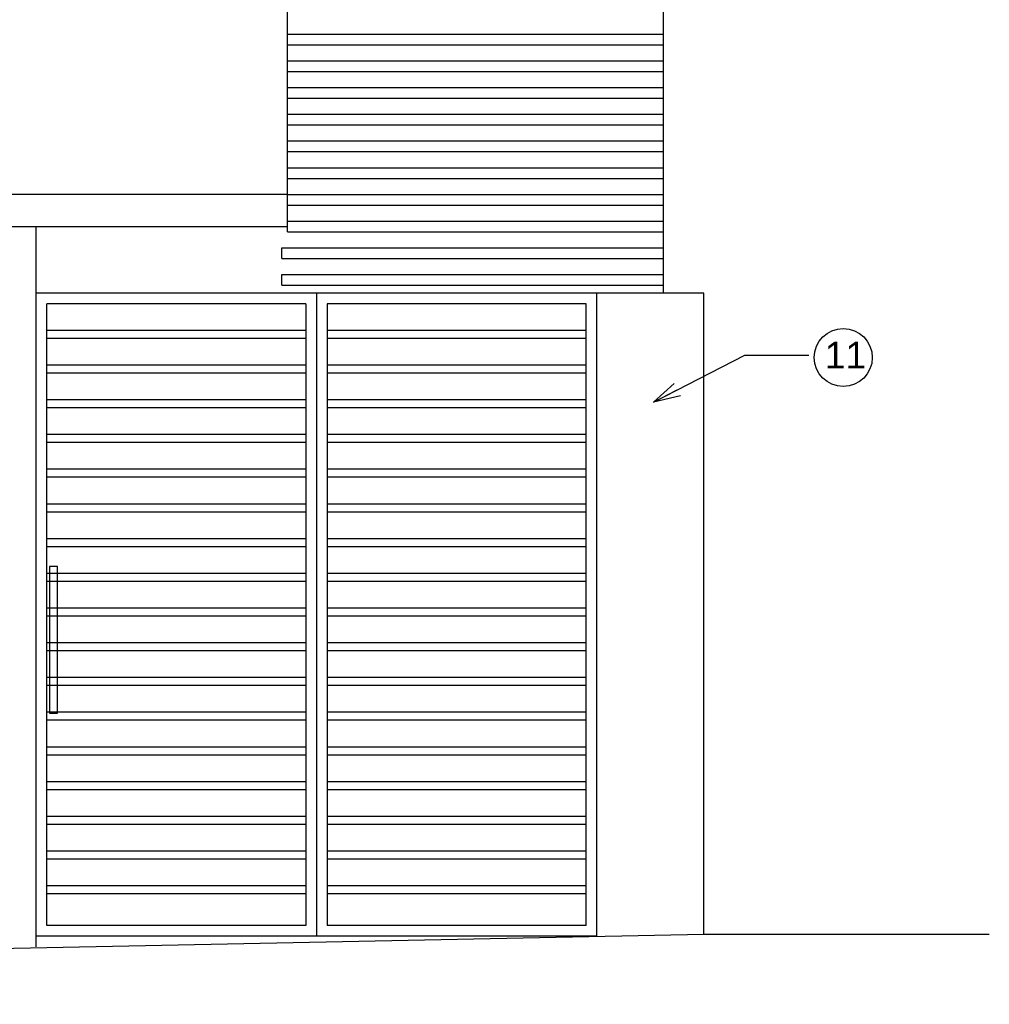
# Model space of a CAD drawing. Header units: inches. Extents: x 276 to 434, y 139 to 224.
# Tile 8 of 48: x 335.38 to 339.01, y 144.66 to 148.35. Entities that reach past the tile are written whole.
import ezdxf

# ---------------------------------------------------------------- set-up
doc = ezdxf.new("R2010")
doc.units = ezdxf.units.IN
doc.header["$MEASUREMENT"] = 0
for name, color, linetype in [('TJ-ESQUADRIA2', 2, 'Continuous'), ('TJ-FACHADA0', 8, 'Continuous'), ('TJ-FACHADA1', 1, 'Continuous'), ('TJ-FACHADA2', 2, 'Continuous'), ('TJ-FACHADA3', 3, 'Continuous'), ('TJ-FACHADA4', 4, 'Continuous'), ('TJ-FACHADA5', 5, 'Continuous'), ('TJ-TEXTO01 1PARA100', 1, 'Continuous')]:
    doc.layers.add(name, color=color, linetype=linetype)
doc.styles.add('Arial Narrow', font='txt', dxfattribs={"height": 0.25})
doc.styles.add('AVANT', font='txt')
doc.dimstyles.new('1_25', dxfattribs={"dimscale": 0, "dimtxt": 0.05, "dimasz": 0.025, "dimexe": 0.1, "dimexo": 0.15, "dimgap": 0.025, "dimtad": 1, "dimlfac": 0.5, "dimzin": 4, "dimdsep": 46, "dimtxsty": 'AVANT', "dimblk": 'OBLIQUE', "dimcen": 0.09, "dimse1": 1, "dimse2": 1, "dimclrd": 256, "dimclre": 256, "dimclrt": 256, "dimaunit": 1, "dimadec": 0, "dimazin": 0, "dimtfac": 1, "dimtmove": 2, "dimatfit": 3, "dimldrblk": 'OPEN30', "dimfxl": 1, "dimtolj": 1, "dimtzin": 0, "dimlwd": -1, "dimarcsym": 0})

# ---------------------------------------------------------------- blocks, each defined once
blk = doc.blocks.new('_OBLIQUE')
at = {"color": 0, "linetype": 'ByBlock'}
blk.add_line((-0.5, -0.5), (0.5, 0.5), dxfattribs=at)

msp = doc.modelspace()

# ---------------------------------------------------------------- linework, layer by layer
at = {"layer": 'TJ-ESQUADRIA2'}
for p, q in [((337.5381, 147.3234), (335.4381, 147.3234)), ((336.4881, 147.3234), (336.4881, 144.9149)), ((335.4781, 144.9549), (335.4781, 147.2834)), ((336.4481, 147.2834), (335.4781, 147.2834)), ((336.4481, 147.2834), (336.4481, 144.9549)), ((336.5281, 147.2834), (336.5281, 144.9549)), ((337.4981, 147.2834), (336.5281, 147.2834)), ((337.4981, 144.9549), (337.4981, 147.2834)), ((336.4481, 144.9549), (335.4781, 144.9549)), ((337.4981, 144.9549), (336.5281, 144.9549)), ((337.5381, 144.9149), (335.4381, 144.9149))]:
    msp.add_line(p, q, dxfattribs=at)
at = {"layer": 'TJ-FACHADA0'}
for p, q in [((337.7881, 147.3234), (337.7881, 149.4231)), ((336.4481, 147.1834), (335.4781, 147.1834)), ((337.4981, 147.1834), (336.5281, 147.1834)), ((336.4481, 147.1534), (335.4781, 147.1534)), ((337.4981, 147.1534), (336.5281, 147.1534)), ((336.4481, 147.0534), (335.4781, 147.0534)), ((336.4481, 147.0234), (335.4781, 147.0234)), ((337.4981, 147.0534), (336.5281, 147.0534)), ((337.4981, 147.0234), (336.5281, 147.0234)), ((336.4481, 146.9234), (335.4781, 146.9234)), ((337.4981, 146.9234), (336.5281, 146.9234)), ((336.4481, 146.8934), (335.4781, 146.8934)), ((337.4981, 146.8934), (336.5281, 146.8934)), ((336.4481, 146.7934), (335.4781, 146.7934)), ((336.4481, 146.7634), (335.4781, 146.7634)), ((337.4981, 146.7934), (336.5281, 146.7934)), ((337.4981, 146.7634), (336.5281, 146.7634)), ((336.4481, 146.6634), (335.4781, 146.6634)), ((337.4981, 146.6634), (336.5281, 146.6634)), ((336.4481, 146.6334), (335.4781, 146.6334)), ((337.4981, 146.6334), (336.5281, 146.6334)), ((336.4481, 146.5334), (335.4781, 146.5334)), ((336.4481, 146.5034), (335.4781, 146.5034)), ((337.4981, 146.5334), (336.5281, 146.5334)), ((337.4981, 146.5034), (336.5281, 146.5034)), ((336.4481, 146.4034), (335.4781, 146.4034)), ((337.4981, 146.4034), (336.5281, 146.4034)), ((336.4481, 146.3734), (335.4781, 146.3734)), ((337.4981, 146.3734), (336.5281, 146.3734)), ((336.4481, 146.2734), (335.4781, 146.2734)), ((337.4981, 146.2734), (336.5281, 146.2734)), ((336.4481, 146.2434), (335.4781, 146.2434)), ((337.4981, 146.2434), (336.5281, 146.2434)), ((336.4481, 146.1434), (335.4781, 146.1434)), ((337.4981, 146.1434), (336.5281, 146.1434)), ((336.4481, 146.1134), (335.4781, 146.1134)), ((337.4981, 146.1134), (336.5281, 146.1134)), ((336.4481, 146.0134), (335.4781, 146.0134)), ((337.4981, 146.0134), (336.5281, 146.0134)), ((336.4481, 145.9834), (335.4781, 145.9834)), ((337.4981, 145.9834), (336.5281, 145.9834)), ((336.4481, 145.8834), (335.4781, 145.8834)), ((337.4981, 145.8834), (336.5281, 145.8834)), ((336.4481, 145.8534), (335.4781, 145.8534)), ((337.4981, 145.8534), (336.5281, 145.8534)), ((336.4481, 145.7534), (335.4781, 145.7534)), ((337.4981, 145.7534), (336.5281, 145.7534)), ((336.4481, 145.7234), (335.4781, 145.7234)), ((337.4981, 145.7234), (336.5281, 145.7234)), ((336.4481, 145.6234), (335.4781, 145.6234)), ((337.4981, 145.6234), (336.5281, 145.6234)), ((336.4481, 145.5934), (335.4781, 145.5934)), ((337.4981, 145.5934), (336.5281, 145.5934)), ((336.4481, 145.4934), (335.4781, 145.4934)), ((337.4981, 145.4934), (336.5281, 145.4934)), ((336.4481, 145.4634), (335.4781, 145.4634)), ((337.4981, 145.4634), (336.5281, 145.4634)), ((336.4481, 145.3634), (335.4781, 145.3634)), ((337.4981, 145.3634), (336.5281, 145.3634)), ((336.4481, 145.3334), (335.4781, 145.3334)), ((337.4981, 145.3334), (336.5281, 145.3334)), ((336.4481, 145.2334), (335.4781, 145.2334)), ((337.4981, 145.2334), (336.5281, 145.2334)), ((336.4481, 145.2034), (335.4781, 145.2034)), ((337.4981, 145.2034), (336.5281, 145.2034)), ((336.4481, 145.1034), (335.4781, 145.1034)), ((337.4981, 145.1034), (336.5281, 145.1034)), ((336.4481, 145.0734), (335.4781, 145.0734)), ((337.4981, 145.0734), (336.5281, 145.0734))]:
    msp.add_line(p, q, dxfattribs=at)
at = {"layer": 'TJ-FACHADA1'}
for p, q in [((336.3788, 148.2931), (337.7881, 148.2931)), ((337.7881, 148.2531), (337.7881, 148.2931)), ((336.3788, 148.2531), (337.7881, 148.2531)), ((336.3788, 148.1931), (337.7881, 148.1931)), ((337.7881, 148.1531), (337.7881, 148.1931)), ((336.3788, 148.1531), (337.7881, 148.1531)), ((336.3788, 148.0931), (337.7881, 148.0931)), ((337.7881, 148.0531), (337.7881, 148.0931)), ((336.3788, 148.0531), (337.7881, 148.0531)), ((336.3788, 147.9931), (337.7881, 147.9931)), ((337.7881, 147.9531), (337.7881, 147.9931)), ((336.3788, 147.9531), (337.7881, 147.9531)), ((336.3788, 147.8931), (337.7881, 147.8931)), ((337.7881, 147.8531), (337.7881, 147.8931)), ((336.3788, 147.8531), (337.7881, 147.8531)), ((336.3788, 147.7931), (337.7881, 147.7931)), ((337.7881, 147.7531), (337.7881, 147.7931)), ((336.3788, 147.7531), (337.7881, 147.7531)), ((336.3788, 147.6931), (326.0997, 147.6931)), ((336.3788, 147.6931), (337.7881, 147.6931)), ((337.7881, 147.6531), (337.7881, 147.6931)), ((336.3788, 147.6531), (337.7881, 147.6531)), ((336.3788, 147.5931), (337.7881, 147.5931)), ((336.3788, 147.5531), (336.3788, 147.5931)), ((337.7881, 147.5531), (337.7881, 147.5931)), ((336.3788, 147.5531), (337.7881, 147.5531)), ((336.3581, 147.4931), (337.7881, 147.4931)), ((336.3581, 147.4531), (336.3581, 147.4931)), ((337.7881, 147.4531), (337.7881, 147.4931)), ((336.3581, 147.4531), (337.7881, 147.4531)), ((336.3581, 147.3931), (337.7881, 147.3931)), ((336.3581, 147.3531), (336.3581, 147.3931)), ((337.7881, 147.3531), (337.7881, 147.3931)), ((336.3581, 147.3531), (337.7881, 147.3531))]:
    msp.add_line(p, q, dxfattribs=at)
at = {"layer": 'TJ-FACHADA2', "color": 3}
msp.add_lwpolyline([(335.4881, 145.7499), (335.5181, 145.7499), (335.5181, 146.2999), (335.4881, 146.2999)], close=True, dxfattribs=at)
at = {"layer": 'TJ-FACHADA3'}
msp.add_line((335.4381, 144.8747), (335.4381, 147.5731), dxfattribs=at)
at = {"layer": 'TJ-FACHADA4'}
for p, q in [((337.9381, 147.3234), (337.5381, 147.3234)), ((337.5381, 144.9149), (337.5381, 147.3234)), ((337.9381, 144.9231), (337.9381, 147.3234))]:
    msp.add_line(p, q, dxfattribs=at)
at = {"layer": 'TJ-FACHADA5'}
for p, q in [((336.3788, 147.5731), (336.3788, 156.4055)), ((326.0997, 147.5731), (336.3788, 147.5731)), ((325.0747, 144.6598), (337.9381, 144.9231)), ((337.9381, 144.9231), (339.0079, 144.9231))]:
    msp.add_line(p, q, dxfattribs=at)
at = {"layer": 'TJ-TEXTO01 1PARA100', "color": 174}
msp.add_circle((338.4608, 147.0821), 0.1087, dxfattribs=at)

# ---------------------------------------------------------------- texts
at = {"layer": 'TJ-TEXTO01 1PARA100', "color": 174, "insert": (338.3915, 147.1411), "char_height": 0.1, "width": 0.196479, "attachment_point": 1, "style": 'Arial Narrow'}
msp.add_mtext('\\A1;{\\fArial|b0|i0|c0|p34;11}', dxfattribs=at)

# ---------------------------------------------------------------- leaders
at = {"layer": 'TJ-TEXTO01 1PARA100', "annotation_type": 0, "has_hookline": 1, "hookline_direction": 0, "text_width": 0.1145}
msp.add_leader([(337.7502, 146.9155), (338.0919, 147.0915), (338.1919, 147.0915)], dimstyle='1_25', override={"dimscale": 1, "dimasz": 0.1}, dxfattribs=at)

doc.saveas('drawing.dxf')
